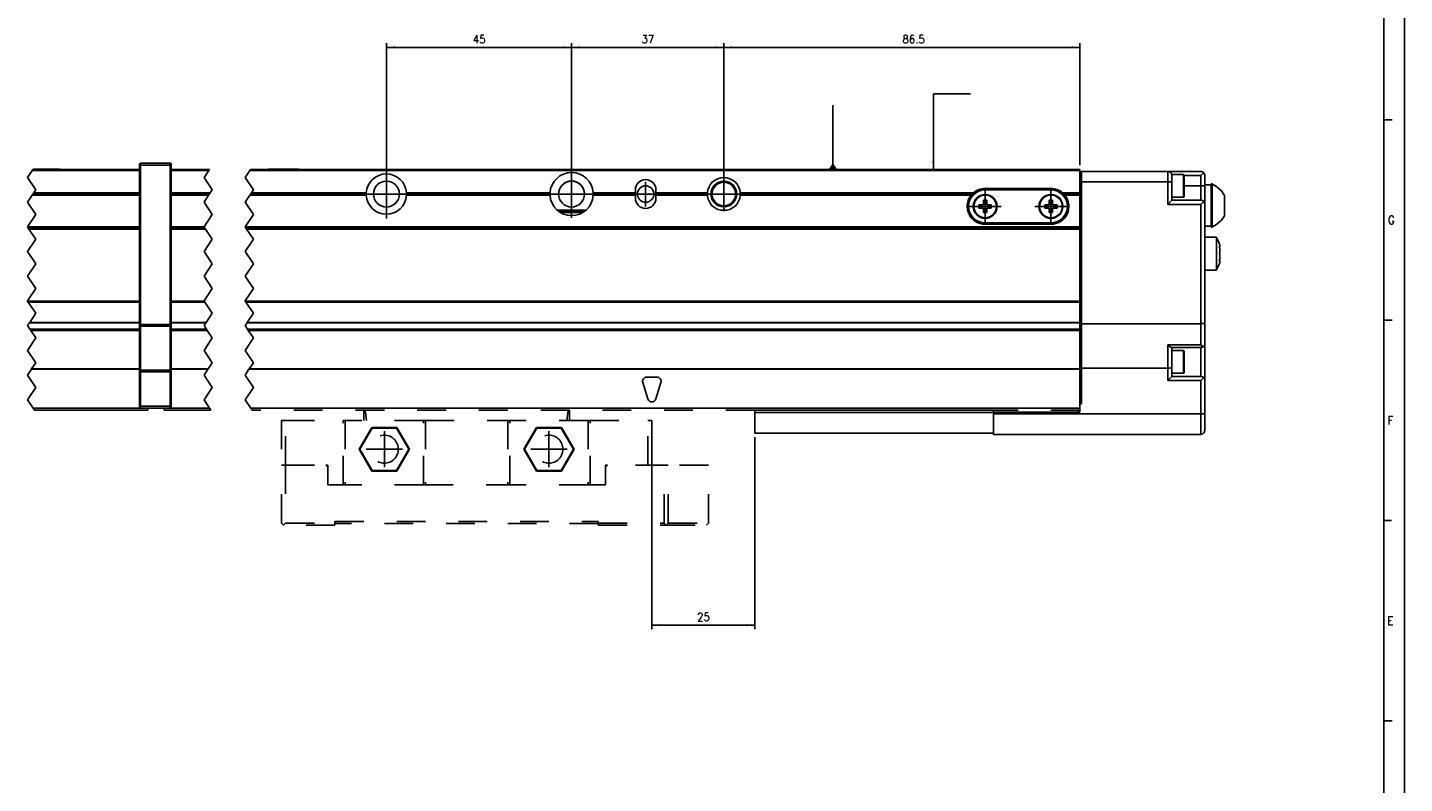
# Model space of a CAD drawing. Header units: inches. Extents: x -381 to 14445, y -418 to 176.
# Tile 11 of 35: x 124 to 459, y -235 to -51. Entities that reach past the tile are written whole.
import ezdxf

# ---------------------------------------------------------------- set-up
doc = ezdxf.new("R2010")
doc.units = ezdxf.units.IN
doc.linetypes.add('DASHED', pattern=[15, 7, -8])
doc.linetypes.add('DOT_CENTER', pattern=[14, 12, -1, 0, -1])
doc.layers.add('1', color=7, linetype='Continuous')
doc.styles.add('CONVERTER_12', font='txt.shx', dxfattribs={"width": 0.9})
doc.dimstyles.new('ME10_DIM_18', dxfattribs={"dimtxt": 2, "dimasz": 2, "dimexe": 1, "dimexo": 1, "dimgap": 1, "dimtad": 1, "dimdsep": 46, "dimtxsty": 'CONVERTER_12', "dimsah": 1, "dimcen": 0.09, "dimclrd": 2, "dimclre": 2, "dimclrt": 2, "dimadec": 0, "dimazin": 0, "dimtfac": 1, "dimtdec": 4, "dimtix": 1, "dimtmove": 0, "dimatfit": 3, "dimfxl": 1, "dimtolj": 1, "dimtzin": 0, "dimarcsym": 0})
doc.dimstyles.new('ME10_DIM_36', dxfattribs={"dimtxt": 2, "dimasz": 2, "dimexe": 1, "dimexo": 1, "dimgap": 1, "dimtad": 1, "dimdsep": 46, "dimtxsty": 'CONVERTER_12', "dimsah": 1, "dimcen": 0.09, "dimclrd": 2, "dimclre": 2, "dimclrt": 2, "dimadec": 0, "dimazin": 0, "dimtfac": 1, "dimtdec": 4, "dimtix": 1, "dimtmove": 0, "dimatfit": 3, "dimfxl": 1, "dimtolj": 1, "dimtzin": 0, "dimarcsym": 0})
doc.dimstyles.new('ME10_DIM_37', dxfattribs={"dimtxt": 2, "dimasz": 2, "dimexe": 1, "dimexo": 1, "dimgap": 1, "dimtad": 1, "dimdsep": 46, "dimtxsty": 'CONVERTER_12', "dimsah": 1, "dimcen": 0.09, "dimclrd": 2, "dimclre": 2, "dimclrt": 2, "dimadec": 0, "dimazin": 0, "dimtfac": 1, "dimtdec": 4, "dimtix": 1, "dimtmove": 0, "dimatfit": 3, "dimfxl": 1, "dimtolj": 1, "dimtzin": 0, "dimarcsym": 0})
doc.dimstyles.new('ME10_DIM_38', dxfattribs={"dimtxt": 2, "dimasz": 2, "dimexe": 1, "dimexo": 1, "dimgap": 1, "dimtad": 1, "dimdsep": 46, "dimtxsty": 'CONVERTER_12', "dimsah": 1, "dimcen": 0.09, "dimclrd": 2, "dimclre": 2, "dimclrt": 2, "dimadec": 0, "dimazin": 0, "dimtfac": 1, "dimtdec": 4, "dimtix": 1, "dimtmove": 0, "dimatfit": 3, "dimfxl": 1, "dimtolj": 1, "dimtzin": 0, "dimarcsym": 0})
doc.dimstyles.get("Standard").update_dxf_attribs({"dimtxt": 0.18, "dimasz": 0.18, "dimexe": 0.18, "dimexo": 0.0625, "dimgap": 0.09, "dimtad": 0, "dimtih": 1, "dimtoh": 1, "dimdec": 4, "dimzin": 0, "dimdsep": 46, "dimtxsty": 'Standard', "dimcen": 0.09, "dimadec": 0, "dimazin": 0, "dimtfac": 1, "dimtdec": 4, "dimtofl": 0, "dimtmove": 0, "dimatfit": 3, "dimfxl": 1, "dimtolj": 1, "dimtzin": 0, "dimarcsym": 0})

# ---------------------------------------------------------------- blocks, each defined once
blk = doc.blocks.new('Modulos_intermedio__FL-14__4_2_2__8', base_point=(124.25, -144.03))
at = {"color": 2, "linetype": 'DOT_CENTER'}
for p, q in [((125.4, -85.78), (124.25, -87.5)), ((125.57, -85.53), (125.4, -85.78)), ((125.57, -85.53), (125.6, -85.48)), ((124.25, -87.5), (126.25, -90.5)), ((125.37, -91.83), (124.25, -93.5)), ((124.25, -93.5), (126.25, -96.5)), ((125.37, -91.83), (125.57, -91.53)), ((125.57, -91.53), (125.77, -91.23)), ((126.25, -90.5), (125.77, -91.23)), ((126.25, -96.5), (124.25, -99.5)), ((124.25, -99.5), (124.27, -99.53)), ((124.27, -99.53), (124.44, -99.78)), ((124.6, -100.03), (124.44, -99.78)), ((124.6, -100.03), (126.25, -102.5)), ((126.25, -102.5), (124.25, -105.5)), ((124.25, -105.5), (126.25, -108.5)), ((126.25, -108.5), (124.25, -111.5)), ((124.25, -111.5), (126.25, -114.5)), ((126.25, -114.5), (124.25, -117.5)), ((124.25, -117.5), (124.27, -117.53)), ((124.27, -117.53), (124.44, -117.78)), ((124.44, -117.78), (126.25, -120.5)), ((124.71, -122.82), (124.25, -123.5)), ((124.25, -123.5), (124.83, -124.37)), ((124.77, -122.73), (124.71, -122.82)), ((126.25, -120.5), (124.77, -122.73)), ((126.25, -126.5), (124.25, -129.5)), ((124.83, -124.37), (124.94, -124.53)), ((124.96, -124.56), (124.94, -124.53)), ((125.02, -124.65), (124.96, -124.56)), ((125.02, -124.65), (126.25, -126.5)), ((124.25, -129.5), (126.25, -132.5)), ((126.25, -132.5), (125.24, -134.02)), ((125.18, -134.11), (124.25, -135.5)), ((124.25, -135.5), (126.25, -138.5)), ((125.18, -134.11), (125.24, -134.02)), ((126.25, -138.5), (124.25, -141.5)), ((124.25, -141.5), (125.6, -143.53)), ((125.6, -143.53), (125.94, -144.03))]:
    blk.add_line(p, q, dxfattribs=at)
at = {"color": 7, "linetype": 'Continuous'}
for p, q in [((125.4, -85.78), (151.46, -85.78)), ((125.57, -85.53), (151.46, -85.53)), ((125.6, -85.48), (128.46, -85.48)), ((128.46, -85.48), (132.16, -85.48)), ((132.21, -85.53), (132.16, -85.48)), ((151.46, -84.28), (151.47, -84.21)), ((151.46, -84.28), (151.46, -84.53)), ((151.46, -84.53), (151.71, -84.53)), ((151.46, -84.53), (151.46, -123.21)), ((151.47, -84.21), (151.48, -84.18)), ((151.48, -84.18), (151.5, -84.14)), ((151.5, -84.14), (151.54, -84.1)), ((151.54, -84.1), (151.58, -84.07)), ((151.58, -84.07), (151.62, -84.04)), ((151.62, -84.04), (151.64, -84.04)), ((151.64, -84.04), (151.71, -84.03)), ((151.71, -84.03), (158.91, -84.03)), ((151.71, -84.03), (151.71, -84.53)), ((158.91, -84.53), (151.71, -84.53)), ((151.71, -84.53), (151.71, -123.21)), ((158.98, -84.04), (158.91, -84.03)), ((158.91, -84.03), (158.91, -84.53)), ((159.16, -84.53), (158.91, -84.53)), ((158.91, -84.53), (158.91, -123.21)), ((159.01, -84.04), (158.98, -84.04)), ((159.05, -84.07), (159.01, -84.04)), ((159.09, -84.1), (159.05, -84.07)), ((159.12, -84.14), (159.09, -84.1)), ((159.15, -84.18), (159.12, -84.14)), ((159.15, -84.21), (159.15, -84.18)), ((159.16, -84.28), (159.15, -84.21)), ((159.16, -84.28), (159.16, -84.53)), ((159.16, -84.53), (159.16, -123.21)), ((151.46, -91.83), (125.37, -91.83)), ((151.46, -91.53), (125.57, -91.53)), ((151.46, -91.23), (125.77, -91.23)), ((124.27, -99.53), (151.46, -99.53)), ((124.44, -99.78), (151.46, -99.78)), ((151.46, -100.03), (124.6, -100.03)), ((124.27, -117.53), (151.46, -117.53)), ((124.44, -117.78), (151.46, -117.78)), ((124.71, -122.82), (151.46, -122.82)), ((124.77, -122.73), (151.46, -122.73)), ((151.46, -123.21), (151.46, -123.52)), ((151.46, -123.21), (151.71, -123.21)), ((151.46, -123.52), (151.47, -123.54)), ((151.46, -123.52), (151.46, -134.19)), ((151.47, -123.54), (151.5, -123.57)), ((151.5, -123.57), (151.54, -123.59)), ((151.54, -123.59), (151.58, -123.6)), ((151.58, -123.6), (151.62, -123.61)), ((151.62, -123.61), (151.64, -123.61)), ((151.64, -123.61), (151.71, -123.62)), ((151.71, -123.21), (151.71, -123.62)), ((151.71, -123.21), (158.91, -123.21)), ((151.71, -123.62), (151.71, -134.3)), ((151.71, -123.62), (158.91, -123.62)), ((159.16, -123.21), (158.91, -123.21)), ((158.91, -123.21), (158.91, -123.62)), ((158.98, -123.61), (158.91, -123.62)), ((158.91, -123.62), (158.91, -134.3)), ((159.01, -123.61), (158.98, -123.61)), ((159.05, -123.6), (159.01, -123.61)), ((159.09, -123.59), (159.05, -123.6)), ((159.12, -123.57), (159.09, -123.59)), ((159.15, -123.54), (159.12, -123.57)), ((159.16, -123.52), (159.15, -123.54)), ((159.16, -123.21), (159.16, -123.52)), ((159.16, -123.52), (159.16, -134.19)), ((124.83, -124.37), (151.46, -124.37)), ((124.94, -124.53), (151.46, -124.53)), ((125.02, -124.65), (151.46, -124.65)), ((151.46, -134.11), (125.18, -134.11)), ((151.46, -134.02), (125.24, -134.02)), ((151.46, -134.19), (151.47, -134.22)), ((151.46, -134.19), (151.46, -134.71)), ((151.46, -134.71), (151.46, -143.03)), ((151.46, -134.71), (151.71, -134.71)), ((151.47, -134.22), (151.5, -134.25)), ((151.5, -134.25), (151.54, -134.27)), ((151.54, -134.27), (151.58, -134.28)), ((151.58, -134.28), (151.62, -134.29)), ((151.62, -134.29), (151.64, -134.29)), ((151.64, -134.29), (151.71, -134.3)), ((151.71, -134.3), (151.71, -134.71)), ((158.91, -134.3), (151.71, -134.3)), ((151.71, -134.71), (151.71, -143.03)), ((158.91, -134.71), (151.71, -134.71)), ((158.98, -134.29), (158.91, -134.3)), ((158.91, -134.3), (158.91, -134.71)), ((158.91, -134.71), (158.91, -143.03)), ((159.16, -134.71), (158.91, -134.71)), ((159.01, -134.29), (158.98, -134.29)), ((159.05, -134.28), (159.01, -134.29)), ((159.09, -134.27), (159.05, -134.28)), ((159.12, -134.25), (159.09, -134.27)), ((159.15, -134.22), (159.12, -134.25)), ((159.16, -134.19), (159.15, -134.22)), ((159.16, -134.19), (159.16, -134.71)), ((159.16, -134.71), (159.16, -143.03)), ((125.6, -143.53), (151.71, -143.53)), ((151.46, -143.03), (151.71, -143.03)), ((151.46, -143.03), (151.46, -143.28)), ((151.46, -143.28), (151.47, -143.34)), ((151.47, -143.34), (151.48, -143.37)), ((151.48, -143.37), (151.5, -143.41)), ((151.5, -143.41), (151.54, -143.45)), ((151.54, -143.45), (151.58, -143.49)), ((151.58, -143.49), (151.62, -143.51)), ((151.62, -143.51), (151.64, -143.52)), ((151.64, -143.52), (151.71, -143.53)), ((151.71, -143.03), (151.71, -143.53)), ((151.71, -143.03), (158.91, -143.03)), ((151.71, -143.53), (158.91, -143.53)), ((153.46, -143.53), (153.46, -144.03)), ((159.16, -143.03), (158.91, -143.03)), ((158.91, -143.03), (158.91, -143.53)), ((158.98, -143.52), (158.91, -143.53)), ((159.01, -143.51), (158.98, -143.52)), ((159.05, -143.49), (159.01, -143.51)), ((159.09, -143.45), (159.05, -143.49)), ((159.12, -143.41), (159.09, -143.45)), ((159.15, -143.37), (159.12, -143.41)), ((159.16, -143.28), (159.15, -143.34)), ((159.15, -143.34), (159.15, -143.37)), ((159.16, -143.03), (159.16, -143.28)), ((125.94, -144.03), (153.46, -144.03))]:
    blk.add_line(p, q, dxfattribs=at)
blk = doc.blocks.new('Modulo_der__22-ET___10', base_point=(157.46, -149.93))
at = {"color": 7, "linetype": 'Continuous'}
for p, q in [((159.16, -85.53), (168.45, -85.53)), ((159.16, -85.78), (168.29, -85.78)), ((178.29, -85.78), (379.96, -85.78)), ((178.45, -85.53), (379.96, -85.53)), ((182.71, -85.53), (182.76, -85.48)), ((182.76, -85.48), (190.16, -85.48)), ((190.21, -85.53), (190.16, -85.48)), ((379.96, -85.53), (379.96, -85.78)), ((379.96, -91.23), (379.96, -85.78)), ((379.96, -86.53), (380.36, -86.53)), ((380.36, -86.03), (401.36, -86.03)), ((380.36, -88.53), (380.36, -86.03)), ((401.36, -86.03), (409.36, -86.03)), ((401.36, -88.53), (401.36, -86.03)), ((402.36, -86.78), (405.16, -86.78)), ((402.36, -86.78), (402.36, -87.03)), ((405.16, -86.78), (405.23, -86.79)), ((405.16, -86.78), (405.16, -92.28)), ((405.23, -86.79), (405.34, -86.88)), ((405.34, -86.88), (405.36, -87.17)), ((409.57, -86.05), (409.36, -86.03)), ((409.36, -87.03), (410.07, -86.32)), ((409.75, -86.1), (409.57, -86.05)), ((409.77, -86.11), (409.75, -86.1)), ((409.95, -86.22), (409.77, -86.11)), ((410.07, -86.32), (409.95, -86.22)), ((410.07, -86.32), (410.11, -86.36)), ((410.11, -86.36), (410.23, -86.53)), ((410.23, -86.53), (410.29, -86.65)), ((410.29, -86.65), (410.31, -86.72)), ((410.31, -86.72), (410.36, -86.92)), ((410.36, -86.92), (410.36, -87.03)), ((208.74, -89.95), (208.73, -89.96)), ((214.19, -89.96), (214.19, -89.95)), ((356.96, -90.18), (372.96, -90.18)), ((379.96, -88.53), (380.36, -88.53)), ((380.36, -88.53), (401.36, -88.53)), ((380.36, -123.03), (380.36, -88.53)), ((402.36, -88.53), (401.36, -88.53)), ((401.36, -94.03), (401.36, -88.53)), ((402.36, -88.53), (402.36, -87.03)), ((402.36, -93.03), (402.36, -88.53)), ((405.35, -87.03), (409.36, -87.03)), ((405.36, -87.17), (405.36, -92.08)), ((405.36, -89.53), (409.36, -89.53)), ((409.36, -87.03), (409.36, -89.53)), ((409.36, -89.53), (410.36, -89.53)), ((409.36, -89.53), (409.36, -93.03)), ((410.36, -87.03), (410.36, -89.53)), ((411.86, -89.32), (410.36, -89.32)), ((410.36, -89.53), (410.36, -94.03)), ((411.86, -89.07), (412.11, -89.07)), ((411.86, -96.12), (411.86, -89.07)), ((412.11, -89.07), (412.11, -89.15)), ((412.11, -96.12), (412.11, -89.07)), ((412.11, -89.15), (412.95, -89.54)), ((412.95, -89.54), (414.44, -90.77)), ((168.65, -91.23), (159.16, -91.23)), ((168.45, -91.53), (159.16, -91.53)), ((168.25, -91.83), (159.16, -91.83)), ((178.25, -91.83), (206.57, -91.83)), ((206.56, -91.53), (178.45, -91.53)), ((178.65, -91.23), (206.57, -91.23)), ((206.56, -91.53), (206.57, -91.23)), ((206.57, -91.83), (206.56, -91.53)), ((214.19, -93.1), (214.19, -93.09)), ((251.22, -91.23), (216.35, -91.23)), ((216.35, -91.23), (216.36, -91.53)), ((216.36, -91.53), (216.35, -91.83)), ((216.35, -91.83), (251.22, -91.83)), ((251.21, -91.53), (216.36, -91.53)), ((251.21, -91.53), (251.22, -91.23)), ((251.22, -91.83), (251.21, -91.53)), ((271.96, -91.23), (261.71, -91.23)), ((261.71, -91.23), (261.71, -91.53)), ((271.96, -91.53), (261.71, -91.53)), ((261.71, -91.53), (261.71, -91.83)), ((261.71, -91.83), (271.96, -91.83)), ((271.96, -91.23), (271.96, -90.53)), ((271.96, -91.53), (271.96, -91.23)), ((271.96, -91.83), (271.96, -91.53)), ((271.96, -92.53), (271.96, -91.83)), ((276.96, -90.53), (276.96, -91.23)), ((289.47, -91.23), (276.96, -91.23)), ((276.96, -91.23), (276.96, -91.53)), ((289.46, -91.53), (276.96, -91.53)), ((276.96, -91.53), (276.96, -91.83)), ((276.96, -91.83), (289.47, -91.83)), ((276.96, -91.83), (276.96, -92.53)), ((289.46, -91.53), (289.47, -91.23)), ((289.47, -91.83), (289.46, -91.53)), ((297.45, -91.23), (297.46, -91.53)), ((297.45, -91.23), (354.13, -91.23)), ((297.45, -91.28), (297.45, -91.77)), ((297.46, -91.53), (297.45, -91.83)), ((297.45, -91.83), (353.55, -91.83)), ((297.46, -91.53), (353.82, -91.53)), ((353.55, -91.83), (353.63, -91.73)), ((353.63, -91.73), (353.82, -91.53)), ((353.82, -91.53), (354.13, -91.23)), ((354.13, -91.23), (354.18, -91.23)), ((354.26, -91.23), (354.13, -91.23)), ((354.13, -91.23), (354.33, -91.23)), ((354.18, -91.23), (354.84, -91.23)), ((356.56, -93.03), (356.56, -94.13)), ((357.36, -93.03), (356.56, -93.03)), ((356.96, -90.53), (372.96, -90.53)), ((357.36, -94.13), (357.36, -93.03)), ((372.56, -93.03), (372.56, -94.13)), ((373.36, -93.03), (372.56, -93.03)), ((373.36, -94.13), (373.36, -93.03)), ((375.8, -91.23), (379.96, -91.23)), ((375.8, -91.23), (376.11, -91.53)), ((376.11, -91.53), (379.96, -91.53)), ((376.11, -91.53), (376.3, -91.73)), ((376.3, -91.73), (376.37, -91.83)), ((376.37, -91.83), (379.96, -91.83)), ((379.96, -91.53), (379.96, -91.23)), ((379.96, -91.83), (379.96, -91.53)), ((379.96, -99.53), (379.96, -91.83)), ((402.36, -93.03), (401.36, -94.03)), ((405.16, -92.28), (402.36, -92.28)), ((409.36, -93.03), (402.36, -93.03)), ((405.16, -92.28), (405.23, -92.27)), ((405.23, -92.27), (405.34, -92.18)), ((405.34, -92.18), (405.36, -92.08)), ((409.36, -93.03), (409.75, -93.1)), ((410.07, -93.32), (409.36, -94.03)), ((409.75, -93.1), (410.07, -93.32)), ((410.07, -93.32), (410.11, -93.36)), ((410.11, -93.36), (410.23, -93.53)), ((410.23, -93.53), (410.29, -93.65)), ((410.29, -93.65), (410.31, -93.72)), ((414.44, -90.77), (415.16, -91.86)), ((415.16, -94.32), (415.16, -91.86)), ((252.99, -95.43), (259.94, -95.43)), ((259.94, -95.43), (252.99, -95.43)), ((253.4, -95.73), (259.53, -95.73)), ((253.88, -96), (259.05, -96)), ((294.03, -95.43), (292.9, -95.43)), ((294.01, -95.43), (292.92, -95.43)), ((356.56, -94.13), (355.46, -94.13)), ((355.46, -94.13), (355.46, -94.93)), ((355.46, -94.93), (356.56, -94.93)), ((356.56, -94.93), (356.56, -96.03)), ((356.56, -96.03), (357.36, -96.03)), ((358.46, -94.13), (357.36, -94.13)), ((357.36, -94.93), (358.46, -94.93)), ((357.36, -96.03), (357.36, -94.93)), ((358.46, -94.93), (358.46, -94.13)), ((372.56, -94.13), (371.46, -94.13)), ((371.46, -94.13), (371.46, -94.93)), ((371.46, -94.93), (372.56, -94.93)), ((372.56, -94.93), (372.56, -96.03)), ((372.56, -96.03), (373.36, -96.03)), ((374.46, -94.13), (373.36, -94.13)), ((373.36, -96.03), (373.36, -94.93)), ((373.36, -94.93), (374.46, -94.93)), ((374.46, -94.93), (374.46, -94.13)), ((409.36, -94.03), (401.36, -94.03)), ((409.36, -123.03), (409.36, -94.03)), ((410.31, -93.72), (410.36, -93.92)), ((410.36, -93.92), (410.36, -94.03)), ((410.36, -122.84), (410.36, -94.03)), ((411.86, -99.57), (411.86, -96.12)), ((412.11, -99.49), (412.11, -96.12)), ((415.16, -96.79), (414.44, -97.87)), ((415.16, -96.79), (415.16, -94.32)), ((159.16, -99.53), (167.15, -99.53)), ((159.16, -99.78), (167.32, -99.78)), ((167.49, -100.03), (159.16, -100.03)), ((177.15, -99.53), (379.96, -99.53)), ((177.32, -99.78), (379.96, -99.78)), ((379.96, -100.03), (177.49, -100.03)), ((372.96, -98.53), (356.96, -98.53)), ((372.96, -98.88), (356.96, -98.88)), ((379.96, -99.53), (379.96, -99.78)), ((379.96, -99.78), (379.96, -100.03)), ((379.96, -100.03), (379.96, -117.53)), ((411.86, -99.32), (410.36, -99.32)), ((411.86, -99.57), (412.11, -99.57)), ((412.95, -99.11), (412.11, -99.49)), ((412.11, -99.57), (412.11, -99.49)), ((414.44, -97.87), (412.95, -99.11)), ((413.19, -102.03), (410.36, -102.03)), ((413.19, -102.09), (413.19, -102.03)), ((413.19, -102.03), (413.19, -102.09)), ((413.78, -103.33), (413.19, -102.09)), ((413.19, -102.09), (413.19, -104.66)), ((413.86, -103.53), (413.78, -103.33)), ((413.96, -103.84), (413.86, -103.53)), ((413.19, -104.66), (413.19, -110.03)), ((413.95, -104.59), (413.86, -104.26)), ((413.86, -104.26), (413.96, -104.33)), ((413.96, -105.81), (413.86, -106.03)), ((413.86, -106.03), (413.96, -105.81)), ((413.96, -106.25), (413.86, -106.03)), ((413.86, -106.03), (413.96, -106.25)), ((413.88, -104.33), (413.97, -104.33)), ((413.88, -104.33), (413.95, -104.59)), ((413.95, -104.59), (413.96, -104.64)), ((413.96, -104.64), (413.95, -104.59)), ((413.97, -103.89), (413.96, -103.84)), ((413.96, -104.33), (413.97, -104.33)), ((413.96, -104.64), (413.97, -104.7)), ((413.97, -104.7), (413.96, -104.64)), ((413.97, -105.76), (413.96, -105.81)), ((413.96, -105.81), (413.97, -105.76)), ((413.97, -106.29), (413.96, -106.25)), ((413.96, -106.25), (413.97, -106.29)), ((413.99, -103.96), (413.97, -103.89)), ((413.97, -104.33), (414.02, -104.21)), ((413.97, -104.7), (414.01, -105.03)), ((414.01, -105.03), (413.97, -104.7)), ((414.01, -105.51), (413.97, -105.76)), ((413.97, -105.76), (414.01, -105.51)), ((414.01, -106.55), (413.97, -106.29)), ((413.97, -106.29), (414.01, -106.55)), ((413.97, -107.35), (414.01, -107.03)), ((414.01, -107.03), (413.97, -107.35)), ((414.01, -104.09), (413.99, -103.96)), ((414.02, -104.21), (414.01, -104.09)), ((414.01, -105.03), (414.02, -105.28)), ((414.02, -105.28), (414.01, -105.03)), ((414.02, -105.36), (414.01, -105.51)), ((414.01, -105.51), (414.02, -105.36)), ((414.02, -106.7), (414.01, -106.55)), ((414.01, -106.55), (414.02, -106.7)), ((414.01, -107.03), (414.02, -106.78)), ((414.02, -106.78), (414.01, -107.03)), ((414.02, -105.28), (414.02, -105.36)), ((414.02, -105.36), (414.02, -105.28)), ((414.02, -106.78), (414.02, -106.7)), ((414.02, -106.7), (414.02, -106.78)), ((413.19, -110.03), (410.36, -110.03)), ((413.78, -108.72), (413.19, -109.97)), ((413.86, -108.53), (413.78, -108.72)), ((413.86, -107.8), (413.95, -107.47)), ((413.96, -107.73), (413.86, -107.8)), ((413.86, -108.53), (413.96, -108.22)), ((413.95, -107.47), (413.88, -107.73)), ((413.88, -107.73), (413.97, -107.73)), ((413.95, -107.47), (413.96, -107.42)), ((413.96, -107.42), (413.95, -107.47)), ((413.96, -107.42), (413.97, -107.35)), ((413.97, -107.35), (413.96, -107.42)), ((413.97, -107.73), (413.96, -107.73)), ((413.96, -108.22), (413.97, -108.17)), ((414.02, -107.84), (413.97, -107.73)), ((413.97, -108.17), (413.99, -108.09)), ((413.99, -108.09), (414.01, -107.96)), ((414.01, -107.96), (414.02, -107.84)), ((159.16, -117.53), (167.15, -117.53)), ((159.16, -117.78), (167.32, -117.78)), ((177.15, -117.53), (379.96, -117.53)), ((177.32, -117.78), (379.96, -117.78)), ((379.96, -117.53), (379.96, -117.78)), ((379.96, -117.78), (379.96, -122.73)), ((159.16, -122.73), (167.65, -122.73)), ((159.16, -122.82), (167.59, -122.82)), ((177.59, -122.82), (379.96, -122.82)), ((177.65, -122.73), (379.96, -122.73)), ((379.96, -122.73), (379.96, -122.82)), ((379.96, -122.82), (379.96, -124.37)), ((379.96, -122.93), (380.36, -122.93)), ((380.36, -123.03), (380.36, -133.83)), ((380.36, -123.03), (409.36, -123.03)), ((409.57, -123.02), (409.36, -123.03)), ((409.36, -128.19), (409.36, -123.03)), ((409.75, -123.01), (409.57, -123.02)), ((409.77, -123.01), (409.75, -123.01)), ((409.95, -122.99), (409.77, -123.01)), ((410.07, -122.97), (409.95, -122.99)), ((410.11, -122.97), (410.07, -122.97)), ((410.23, -122.93), (410.11, -122.97)), ((410.29, -122.91), (410.23, -122.93)), ((410.31, -122.9), (410.29, -122.91)), ((410.36, -122.86), (410.31, -122.9)), ((410.36, -122.84), (410.36, -122.86)), ((410.36, -127.83), (410.36, -122.84)), ((159.16, -124.37), (167.72, -124.37)), ((159.16, -124.53), (167.82, -124.53)), ((159.16, -124.65), (167.9, -124.65)), ((177.72, -124.37), (379.96, -124.37)), ((379.96, -124.54), (177.82, -124.53)), ((177.9, -124.65), (379.96, -124.65)), ((379.96, -124.37), (379.96, -124.54)), ((379.96, -124.65), (379.96, -124.54)), ((379.96, -124.65), (379.96, -134.02)), ((401.36, -128.19), (401.39, -128.21)), ((409.36, -128.19), (401.36, -128.19)), ((401.36, -133.83), (401.36, -128.19)), ((401.39, -128.21), (401.75, -128.52)), ((401.75, -128.52), (401.77, -128.53)), ((401.77, -128.53), (402.07, -128.74)), ((402.07, -128.74), (402.09, -128.75)), ((402.09, -128.75), (402.3, -128.83)), ((409.36, -128.83), (402.3, -128.83)), ((402.36, -133.64), (402.36, -128.83)), ((405.16, -129.58), (402.36, -129.58)), ((405.23, -129.59), (405.16, -129.58)), ((405.16, -129.58), (405.16, -135.08)), ((405.34, -129.68), (405.23, -129.59)), ((405.36, -129.97), (405.34, -129.68)), ((405.36, -129.97), (405.36, -134.88)), ((409.36, -128.19), (409.39, -128.21)), ((409.75, -128.75), (409.36, -128.83)), ((409.36, -128.83), (409.36, -135.83)), ((409.39, -128.21), (409.75, -128.52)), ((409.75, -128.52), (409.77, -128.53)), ((409.93, -128.65), (409.75, -128.75)), ((409.77, -128.53), (409.93, -128.65)), ((409.93, -128.65), (410.07, -128.53)), ((410.07, -128.53), (410.29, -128.21)), ((410.29, -128.21), (410.36, -127.83)), ((410.36, -127.84), (410.35, -128)), ((410.36, -127.84), (410.36, -136.83)), ((380.36, -133.73), (379.96, -133.73)), ((401.36, -133.83), (380.36, -133.83)), ((380.36, -133.83), (380.36, -142.53)), ((401.75, -133.81), (401.36, -133.83)), ((401.36, -136.83), (401.36, -133.83)), ((402.07, -133.77), (401.75, -133.81)), ((402.29, -133.71), (402.07, -133.77)), ((402.36, -133.64), (402.29, -133.71)), ((402.36, -135.83), (402.36, -133.64)), ((168.12, -134.02), (159.16, -134.02)), ((168.06, -134.11), (159.16, -134.11)), ((379.96, -134.11), (178.06, -134.11)), ((379.96, -134.02), (178.12, -134.02)), ((274.71, -136.03), (277.21, -136.03)), ((379.96, -134.02), (379.96, -134.11)), ((379.96, -134.11), (379.96, -142.53)), ((402.36, -135.83), (401.36, -136.83)), ((401.36, -136.83), (409.36, -136.83)), ((405.16, -135.08), (402.36, -135.08)), ((402.36, -135.83), (409.36, -135.83)), ((405.16, -135.08), (405.23, -135.07)), ((405.23, -135.07), (405.34, -134.98)), ((405.34, -134.98), (405.36, -134.88)), ((409.75, -135.9), (409.36, -135.83)), ((409.36, -136.83), (410.07, -136.12)), ((409.36, -136.83), (409.36, -144.93)), ((410.07, -136.12), (409.75, -135.9)), ((410.29, -136.45), (410.07, -136.12)), ((410.36, -136.83), (410.29, -136.45)), ((410.36, -136.83), (410.36, -144.93)), ((275.01, -141.32), (273.76, -137.32)), ((278.17, -137.32), (276.92, -141.32)), ((157.46, -143.53), (157.46, -144.03)), ((158.91, -143.53), (168.49, -143.53)), ((178.49, -143.53), (379.96, -143.53)), ((380.36, -141.53), (379.96, -141.53)), ((380.36, -142.03), (379.96, -142.03)), ((380.36, -142.53), (379.96, -142.53)), ((379.96, -142.53), (379.96, -144.53)), ((157.46, -144.03), (168.82, -144.03)), ((300.96, -144.03), (358.96, -144.03)), ((300.96, -144.63), (300.96, -144.03)), ((358.96, -144.63), (300.96, -144.63)), ((300.96, -144.63), (300.96, -149.63)), ((358.96, -144.03), (358.96, -144.53)), ((358.96, -144.93), (358.96, -144.53)), ((358.96, -144.53), (379.96, -144.53)), ((358.96, -144.93), (358.96, -149.93)), ((409.36, -144.93), (358.96, -144.93)), ((379.56, -144.03), (379.56, -144.53)), ((409.36, -144.93), (409.36, -149.93)), ((409.36, -144.93), (410.36, -144.93)), ((410.36, -144.93), (410.36, -148.93)), ((300.96, -149.63), (358.96, -149.63)), ((409.36, -149.93), (358.96, -149.93))]:
    blk.add_line(p, q, dxfattribs=at)
at = {"color": 2, "linetype": 'DOT_CENTER'}
for p, q in [((167.14, -87.5), (168.29, -85.78)), ((168.29, -85.78), (168.45, -85.53)), ((178.29, -85.78), (177.14, -87.5)), ((178.45, -85.53), (178.29, -85.78)), ((169.14, -90.5), (167.14, -87.5)), ((177.14, -87.5), (179.14, -90.5)), ((167.14, -93.5), (168.25, -91.83)), ((169.14, -96.5), (167.14, -93.5)), ((168.25, -91.83), (168.45, -91.53)), ((168.45, -91.53), (168.65, -91.23)), ((168.65, -91.23), (169.14, -90.5)), ((178.25, -91.83), (177.14, -93.5)), ((177.14, -93.5), (179.14, -96.5)), ((178.45, -91.53), (178.25, -91.83)), ((178.65, -91.23), (178.45, -91.53)), ((179.14, -90.5), (178.65, -91.23)), ((167.14, -99.5), (169.14, -96.5)), ((179.14, -96.5), (177.14, -99.5)), ((167.15, -99.53), (167.14, -99.5)), ((167.32, -99.78), (167.15, -99.53)), ((167.32, -99.78), (167.49, -100.03)), ((169.14, -102.5), (167.49, -100.03)), ((177.14, -99.5), (177.15, -99.53)), ((177.15, -99.53), (177.32, -99.78)), ((177.49, -100.03), (177.32, -99.78)), ((177.49, -100.03), (179.14, -102.5)), ((167.14, -105.5), (169.14, -102.5)), ((179.14, -102.5), (177.14, -105.5)), ((169.14, -108.5), (167.14, -105.5)), ((177.14, -105.5), (179.14, -108.5)), ((167.14, -111.5), (169.14, -108.5)), ((179.14, -108.5), (177.14, -111.5)), ((169.14, -114.5), (167.14, -111.5)), ((177.14, -111.5), (179.14, -114.5)), ((167.14, -117.5), (169.14, -114.5)), ((179.14, -114.5), (177.14, -117.5)), ((167.15, -117.53), (167.14, -117.5)), ((167.32, -117.78), (167.15, -117.53)), ((169.14, -120.5), (167.32, -117.78)), ((177.14, -117.5), (177.15, -117.53)), ((177.15, -117.53), (177.32, -117.78)), ((177.32, -117.78), (179.14, -120.5)), ((167.14, -123.5), (167.59, -122.82)), ((167.72, -124.37), (167.14, -123.5)), ((167.59, -122.82), (167.65, -122.73)), ((167.65, -122.73), (169.14, -120.5)), ((177.59, -122.82), (177.14, -123.5)), ((177.14, -123.5), (177.72, -124.37)), ((177.65, -122.73), (177.59, -122.82)), ((179.14, -120.5), (177.65, -122.73)), ((167.14, -129.5), (169.14, -126.5)), ((167.82, -124.53), (167.72, -124.37)), ((167.81, -124.51), (167.82, -124.53)), ((167.82, -124.53), (167.9, -124.65)), ((169.14, -126.5), (167.9, -124.65)), ((179.14, -126.5), (177.14, -129.5)), ((177.72, -124.37), (177.82, -124.53)), ((177.9, -124.65), (177.82, -124.53)), ((177.9, -124.65), (179.14, -126.5)), ((168.05, -128.13), (167.14, -129.5)), ((169.14, -132.5), (167.14, -129.5)), ((177.14, -129.5), (179.14, -132.5)), ((168.12, -134.02), (169.14, -132.5)), ((179.14, -132.5), (178.12, -134.02)), ((167.14, -135.5), (168.06, -134.11)), ((169.14, -138.5), (167.14, -135.5)), ((168.12, -134.02), (168.06, -134.11)), ((178.06, -134.11), (177.14, -135.5)), ((177.14, -135.5), (179.14, -138.5)), ((178.06, -134.11), (178.12, -134.02)), ((167.14, -141.5), (169.14, -138.5)), ((179.14, -138.5), (177.14, -141.5)), ((168.49, -143.53), (167.14, -141.5)), ((168.82, -144.03), (168.49, -143.53)), ((177.14, -141.5), (178.49, -143.53))]:
    blk.add_line(p, q, dxfattribs=at)
at = {"color": 2, "linetype": 'DASHED'}
for p, q in [((178.49, -143.53), (178.82, -144.03)), ((300.96, -144.03), (178.82, -144.03)), ((379.96, -144.03), (358.96, -144.03))]:
    blk.add_line(p, q, dxfattribs=at)
at = {"color": 7, "linetype": 'Continuous'}
for centre, radius in [((211.46, -91.53), 3.15), ((256.46, -91.53), 3.15), ((293.46, -91.53), 2.87), ((356.96, -94.53), 2.9), ((356.96, -94.53), 2.75), ((372.96, -94.53), 2.9), ((372.96, -94.53), 2.75)]:
    blk.add_circle(centre, radius, dxfattribs=at)
for centre, radius, start, end in [((211.46, -91.53), 4.9, 3.5101, 176.4899), ((256.46, -91.53), 5.25, 3.2758, 176.7242), ((401.36, -87.03), 1, 0, 90), ((256.46, -91.53), 3.15, 5.9281, 174.0719), ((274.46, -90.53), 2.5, 0, 180), ((274.46, -91.53), 2, 299.9805, 270), ((274.46, -91.53), 2, 5.9568, 174.0432), ((293.46, -91.53), 4, 4.358, 175.642), ((293.46, -91.53), 3.12, 90, 270), ((293.46, -91.53), 3.13, 6.0338, 173.9662), ((293.46, -91.53), 2.88, 6, 174), ((293.46, -91.53), 3.12, 270, 90), ((356.96, -94.53), 4.35, 90, 130.6088), ((372.96, -94.53), 4.35, 49.3912, 90), ((211.46, -91.53), 4.9, 183.5101, 356.4899), ((256.46, -91.53), 5.25, 183.2758, 356.7242), ((274.46, -92.53), 2.5, 180, 0), ((274.46, -91.53), 2, 270, 299.9805), ((293.46, -91.53), 4, 184.2445, 355.7555), ((356.96, -94.53), 4.35, 141.5932, 270), ((356.96, -94.53), 4, 90, 270), ((372.96, -94.53), 4, 270, 90), ((372.96, -94.53), 4.35, 270, 38.4068), ((274.71, -137.03), 1, 90, 197.354), ((277.21, -137.03), 1, 342.646, 90), ((275.96, -141.03), 1, 197.354, 342.646), ((409.36, -148.93), 1, 270, 0)]:
    blk.add_arc(centre, radius, start, end, dxfattribs=at)
at = {"layer": '1', "color": 2, "linetype": 'DOT_CENTER'}
for p, q in [((211.46, -85.63), (211.46, -97.43)), ((256.46, -85.28), (256.46, -97.78)), ((211.46, -87.38), (211.46, -95.68)), ((256.46, -87.38), (256.46, -95.68)), ((274.46, -88.53), (274.46, -94.53)), ((293.46, -87.41), (293.46, -95.66)), ((217.36, -91.53), (205.56, -91.53)), ((215.61, -91.53), (207.31, -91.53)), ((262.71, -91.53), (250.21, -91.53)), ((260.61, -91.53), (252.31, -91.53)), ((277.46, -91.53), (271.46, -91.53)), ((297.59, -91.53), (289.34, -91.53)), ((356.96, -90.63), (356.96, -98.43)), ((372.96, -90.63), (372.96, -98.43)), ((360.86, -94.53), (353.06, -94.53)), ((376.86, -94.53), (369.06, -94.53))]:
    blk.add_line(p, q, dxfattribs=at)
blk = doc.blocks.new('CABEZA_2__13', base_point=(185.96, -171.97))
at = {"color": 2, "linetype": 'DASHED'}
for p, q in [((185.96, -146.53), (185.96, -157.37)), ((186.96, -146.53), (185.96, -146.53)), ((186.96, -157.37), (186.96, -146.53)), ((186.96, -146.53), (200.96, -146.53)), ((200.96, -162.17), (200.96, -146.53)), ((201.46, -146.53), (200.96, -146.53)), ((201.46, -146.53), (201.46, -162.17)), ((220.46, -146.53), (201.46, -146.53)), ((205.96, -144.67), (205.96, -144.03)), ((205.96, -146.53), (205.96, -144.67)), ((205.99, -144.03), (205.97, -144.03)), ((206.14, -144.04), (205.99, -144.03)), ((206.16, -144.03), (206.14, -144.04)), ((206.21, -144.03), (206.16, -144.03)), ((206.37, -144.67), (206.29, -144.03)), ((206.61, -146.53), (206.37, -144.67)), ((220.46, -162.17), (220.46, -146.53)), ((220.96, -146.53), (220.46, -146.53)), ((220.96, -146.53), (220.96, -162.17)), ((220.96, -146.53), (240.96, -146.53)), ((240.96, -146.53), (240.96, -162.17)), ((240.96, -146.53), (241.46, -146.53)), ((241.46, -162.17), (241.46, -146.53)), ((260.46, -146.53), (241.46, -146.53)), ((255.32, -146.53), (255.56, -144.67)), ((255.56, -144.67), (255.64, -144.03)), ((255.77, -144.03), (255.72, -144.03)), ((255.79, -144.04), (255.77, -144.03)), ((255.94, -144.03), (255.79, -144.04)), ((255.95, -144.03), (255.94, -144.03)), ((255.96, -144.67), (255.96, -144.03)), ((255.96, -146.53), (255.96, -144.67)), ((260.46, -146.53), (260.46, -162.17)), ((260.96, -146.53), (260.46, -146.53)), ((260.96, -162.17), (260.96, -146.53)), ((260.96, -146.53), (274.96, -146.53)), ((274.96, -157.37), (274.96, -146.53)), ((274.96, -146.53), (275.96, -146.53)), ((275.96, -146.53), (275.96, -157.37)), ((207.9, -148.22), (204.84, -153.52)), ((207.99, -148.37), (205.02, -153.52)), ((207.99, -148.37), (207.9, -148.22)), ((214.03, -148.22), (207.9, -148.22)), ((213.94, -148.37), (207.99, -148.37)), ((213.94, -148.37), (214.03, -148.22)), ((216.91, -153.52), (213.94, -148.37)), ((217.09, -153.52), (214.03, -148.22)), ((247.9, -148.22), (244.84, -153.52)), ((247.99, -148.37), (245.02, -153.52)), ((254.03, -148.22), (247.9, -148.22)), ((247.99, -148.37), (247.9, -148.22)), ((253.94, -148.37), (247.99, -148.37)), ((253.94, -148.37), (254.03, -148.22)), ((256.91, -153.52), (253.94, -148.37)), ((257.09, -153.52), (254.03, -148.22)), ((207.9, -158.83), (204.84, -153.52)), ((205.02, -153.52), (204.84, -153.52)), ((207.99, -158.67), (205.02, -153.52)), ((216.91, -153.52), (213.94, -158.67)), ((217.09, -153.52), (214.03, -158.83)), ((216.91, -153.52), (217.09, -153.52)), ((245.02, -153.52), (244.84, -153.52)), ((244.84, -153.52), (247.9, -158.83)), ((245.02, -153.52), (247.99, -158.67)), ((253.94, -158.67), (256.91, -153.52)), ((254.03, -158.83), (257.09, -153.52)), ((256.91, -153.52), (257.09, -153.52)), ((185.96, -171.47), (185.96, -157.37)), ((185.96, -157.37), (186.96, -157.37)), ((186.96, -157.37), (186.96, -171.47)), ((186.96, -157.37), (196.71, -157.37)), ((197.21, -157.87), (196.71, -157.37)), ((197.21, -157.37), (196.71, -157.37)), ((197.21, -162.17), (197.21, -157.37)), ((197.21, -157.87), (197.21, -162.17)), ((207.9, -158.83), (207.99, -158.67)), ((214.03, -158.83), (207.9, -158.83)), ((213.94, -158.67), (207.99, -158.67)), ((214.03, -158.83), (213.94, -158.67)), ((247.99, -158.67), (247.9, -158.83)), ((247.9, -158.83), (254.03, -158.83)), ((247.99, -158.67), (253.94, -158.67)), ((253.94, -158.67), (254.03, -158.83)), ((264.71, -157.37), (264.71, -157.87)), ((265.21, -157.37), (264.71, -157.87)), ((265.21, -157.37), (264.71, -157.37)), ((264.71, -157.87), (264.71, -162.17)), ((278.96, -157.37), (265.21, -157.37)), ((278.96, -171.47), (278.96, -157.37)), ((278.96, -157.37), (279.96, -157.37)), ((279.96, -171.47), (279.96, -157.37)), ((289.71, -157.37), (279.96, -157.37)), ((289.71, -171.47), (289.71, -157.37)), ((197.21, -162.17), (201.21, -162.17)), ((201.46, -162.17), (201.21, -162.17)), ((220.46, -162.17), (201.46, -162.17)), ((220.71, -162.17), (220.46, -162.17)), ((220.71, -162.17), (241.21, -162.17)), ((241.46, -162.17), (241.21, -162.17)), ((260.46, -162.17), (241.46, -162.17)), ((260.71, -162.17), (260.46, -162.17)), ((260.71, -162.17), (264.71, -162.17)), ((185.96, -171.47), (186.46, -171.97)), ((186.46, -171.97), (186.96, -171.47)), ((198.96, -171.97), (186.46, -171.97)), ((186.96, -171.47), (198.96, -171.47)), ((198.96, -171.47), (198.96, -171.07)), ((198.96, -171.07), (262.96, -171.07)), ((198.96, -171.97), (198.96, -171.47)), ((262.96, -171.57), (198.96, -171.57)), ((262.96, -171.07), (262.96, -171.47)), ((262.96, -171.47), (278.96, -171.47)), ((262.96, -171.47), (262.96, -171.97)), ((262.96, -171.97), (279.46, -171.97)), ((278.96, -171.47), (279.46, -171.97)), ((279.96, -171.47), (279.46, -171.97)), ((279.46, -171.97), (289.21, -171.97)), ((279.96, -171.47), (289.71, -171.47)), ((289.71, -171.47), (289.21, -171.97))]:
    blk.add_line(p, q, dxfattribs=at)
for centre in [(210.96, -153.52), (250.96, -153.52)]:
    blk.add_circle(centre, 3.4, dxfattribs=at)
at = {"layer": '1', "color": 2, "linetype": 'DOT_CENTER'}
for p, q in [((210.96, -149.12), (210.96, -157.92)), ((250.96, -149.12), (250.96, -157.92)), ((215.36, -153.52), (206.56, -153.52)), ((255.36, -153.52), (246.56, -153.52))]:
    blk.add_line(p, q, dxfattribs=at)
blk = doc.blocks.new('L-134__14', base_point=(-257.09, -171.97))
for name, p in [('Modulos_intermedio__FL-14__4_2_2__8', (124.25, -144.03)), ('Modulo_der__22-ET___10', (157.46, -149.93)), ('CABEZA_2__13', (185.96, -171.97))]:
    blk.add_blockref(name, p)
blk = doc.blocks.new('*D92')
at = {"layer": '1', "color": 2, "linetype": 'Continuous'}
for p, q in [((211.46, -90.53), (211.46, -54.9)), ((211.46, -55.9), (256.46, -55.9)), ((256.46, -90.53), (256.46, -54.9))]:
    blk.add_line(p, q, dxfattribs=at)
at = {"layer": '1', "color": 2}
for points in [[(213.46, -55.64), (213.46, -56.17), (211.46, -55.9)], [(254.46, -56.17), (254.46, -55.64), (256.46, -55.9)]]:
    blk.add_solid(points, dxfattribs=at)
at = {"layer": '1', "color": 2, "insert": (232.46, -54.9), "char_height": 2, "attachment_point": 7, "rotation": 0.0001, "line_spacing_factor": 0.60024, "style": 'CONVERTER_12'}
blk.add_mtext('45', dxfattribs=at)
blk = doc.blocks.new('*D111')
at = {"layer": '1', "color": 2, "linetype": 'Continuous'}
for p, q in [((256.46, -90.53), (256.46, -54.91)), ((293.46, -55.91), (256.46, -55.91)), ((293.46, -90.53), (293.46, -54.91))]:
    blk.add_line(p, q, dxfattribs=at)
at = {"layer": '1', "color": 2}
for points in [[(258.46, -55.64), (258.46, -56.17), (256.46, -55.91)], [(291.46, -56.17), (291.46, -55.64), (293.46, -55.91)]]:
    blk.add_solid(points, dxfattribs=at)
at = {"layer": '1', "color": 2, "insert": (273.46, -54.91), "char_height": 2, "attachment_point": 7, "rotation": 0.0001, "line_spacing_factor": 0.60024, "style": 'CONVERTER_12'}
blk.add_mtext('37', dxfattribs=at)
blk = doc.blocks.new('*D112')
at = {"layer": '1', "color": 2, "linetype": 'Continuous'}
for p, q in [((293.46, -90.53), (293.46, -54.9)), ((379.96, -55.9), (293.46, -55.9)), ((379.96, -84.53), (379.96, -54.9))]:
    blk.add_line(p, q, dxfattribs=at)
at = {"layer": '1', "color": 2}
for points in [[(295.46, -55.64), (295.46, -56.17), (293.46, -55.9)], [(377.96, -56.17), (377.96, -55.64), (379.96, -55.9)]]:
    blk.add_solid(points, dxfattribs=at)
at = {"layer": '1', "color": 2, "insert": (336.87, -54.9), "char_height": 2, "attachment_point": 7, "rotation": 0.0001, "line_spacing_factor": 0.60024, "style": 'CONVERTER_12'}
blk.add_mtext('86.5', dxfattribs=at)
blk = doc.blocks.new('*D113')
at = {"layer": '1', "color": 2, "linetype": 'Continuous'}
for p, q in [((275.96, -147.53), (275.96, -197.27)), ((300.96, -150.63), (300.96, -197.27)), ((300.96, -196.27), (275.96, -196.27))]:
    blk.add_line(p, q, dxfattribs=at)
at = {"layer": '1', "color": 2}
for points in [[(277.96, -196), (277.96, -196.53), (275.96, -196.27)], [(298.96, -196.53), (298.96, -196), (300.96, -196.27)]]:
    blk.add_solid(points, dxfattribs=at)
at = {"layer": '1', "color": 2, "insert": (286.96, -195.27), "char_height": 2, "attachment_point": 7, "rotation": 0.0001, "line_spacing_factor": 0.60024, "style": 'CONVERTER_12'}
blk.add_mtext('25', dxfattribs=at)
blk = doc.blocks.new('Marco_a1', base_point=(38.87, -121.38))
at = {"layer": '1', "color": 2, "linetype": 'Continuous'}
for p, q in [((458.87, -418.38), (458.87, 175.62)), ((455.87, -73.51), (453.87, -73.51)), ((455.87, -122.18), (453.87, -122.18)), ((455.72, -170.85), (453.72, -170.85)), ((455.87, -219.51), (453.87, -219.51))]:
    blk.add_line(p, q, dxfattribs=at)
at = {"layer": '1', "color": 7, "linetype": 'Continuous'}
blk.add_line((453.87, -413.38), (453.87, 170.62), dxfattribs=at)
at = {"layer": '1', "color": 2, "char_height": 2, "attachment_point": 4, "line_spacing_factor": 1.20048, "style": 'CONVERTER_12'}
for s, insert in [('G', (454.87, -97.85)), ('F', (454.77, -146.51)), ('E', (454.72, -195.18))]:
    blk.add_mtext(s, dxfattribs=dict(at, insert=insert))
blk = doc.blocks.new('Top', base_point=(38.87, -121.38))
blk.add_blockref('Marco_a1', (38.87, -121.38))
blk = doc.blocks.new('_dummy_frame', base_point=(-381.13, -418.38))
blk.add_blockref('Top', (38.87, -121.38))
blk = doc.blocks.new('Alzado1', base_point=(2017.536, -128))
at = {"layer": '1', "color": 2}
for points in [[(344.123, -83.526), (344.65, -83.526), (344.387, -85.526)], [(319.964, -84.026), (318.903, -85.526), (321.024, -85.526)]]:
    blk.add_solid(points, dxfattribs=at)
blk.add_blockref('L-134__14', (-257.091, -171.974))
at = {"layer": '1'}
dim = blk.add_aligned_dim(p1=(256.464, -91.526), p2=(211.464, -91.526), distance=-35.623, dimstyle='ME10_DIM_18', dxfattribs=at)
dim.commit()
dim.dimension.update_dxf_attribs({"geometry": '*D92', "text_midpoint": (233.964, -53.903), "text_rotation": 0.00014})
for base, p1, p2, dimstyle, picture, middle in [((293.464, -55.907), (256.464, -91.526), (293.464, -91.53), 'ME10_DIM_36', '*D111', (274.964, -53.907)), ((379.964, -55.903), (293.464, -91.53), (379.964, -85.526), 'ME10_DIM_37', '*D112', (339.592, -53.903)), ((300.964, -196.268), (275.964, -146.526), (300.964, -149.626), 'ME10_DIM_38', '*D113', (288.464, -194.268))]:
    dim = blk.add_linear_dim(base=base, p1=p1, p2=p2, dimstyle=dimstyle, dxfattribs=at)
    dim.commit()
    dim.dimension.update_dxf_attribs({"geometry": picture, "text_midpoint": middle, "text_rotation": 0.00014})
at = {"layer": '1', "color": 2, "linetype": 'Continuous', "has_arrowhead": 0}
for points in [[(319.964, -85.526), (319.964, -69.932)], [(344.387, -85.526), (344.387, -67.158), (353.387, -67.158)]]:
    blk.add_leader(points, dimstyle='Standard', dxfattribs=at)

msp = doc.modelspace()

# ---------------------------------------------------------------- block references
msp.add_blockref('Alzado1', (2017.54, -128))
at = {"layer": '1'}
msp.add_blockref('_dummy_frame', (-381.13, -418.38), dxfattribs=at)

doc.saveas('drawing.dxf')
